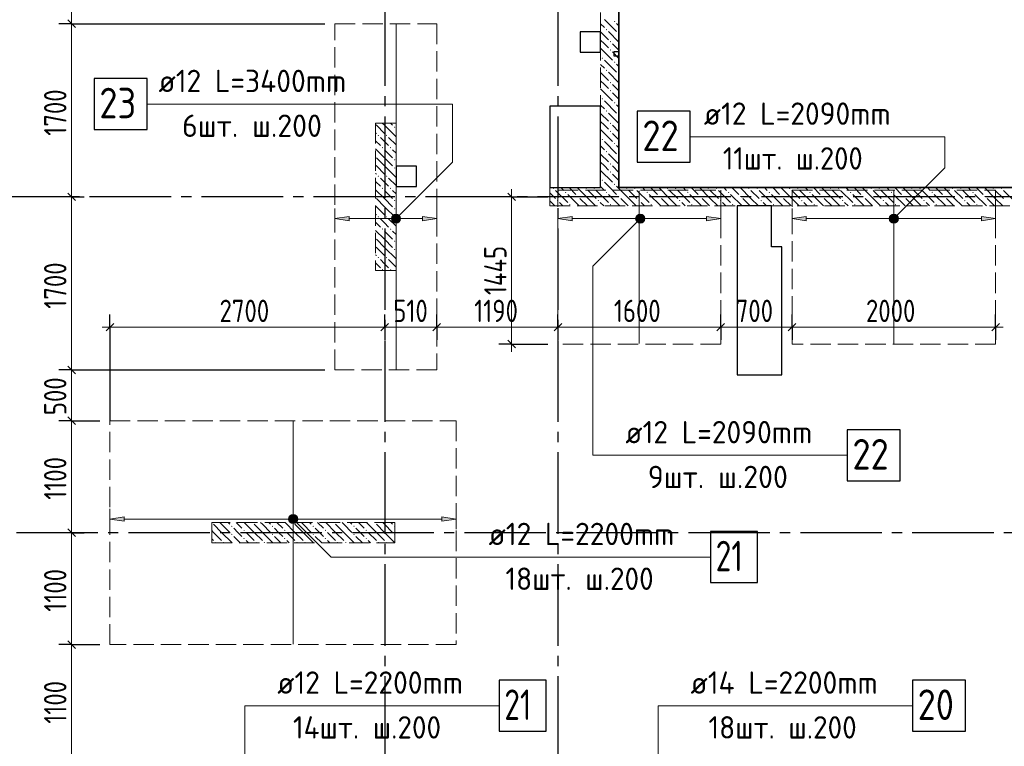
# Model space of a CAD drawing. Header units: millimetres. Extents: x 0 to 43617, y 0 to 59400.
# Tile 24 of 29: x 11037 to 20709, y 36931 to 44070. Entities that reach past the tile are written whole.
import ezdxf

# ---------------------------------------------------------------- set-up
doc = ezdxf.new("R2010")
doc.units = ezdxf.units.MM
doc.linetypes.add('______2', pattern=[270, 200, -70])
doc.linetypes.add('______5', pattern=[1100, 800, -100, 100, -100])
for name, color, linetype, lineweight in [('Standard', 7, 'Continuous', 25), ('ДОП Верх по Х', 7, 'Continuous', 25), ('ЖБ Пилон', 180, 'Continuous', 25), ('Оси', 40, '______5', 18), ('Позиционная метка номер позиции', 7, 'Continuous', 13), ('Примечания', 7, 'Continuous', 25), ('Размерная выноска', 7, 'Continuous', 13)]:
    doc.layers.add(name, color=color, linetype=linetype, lineweight=lineweight)
doc.layers.add('ЖБ Перекрытие верхний уровень', color=7, linetype='Continuous', lineweight=25, true_color=0xe0e0ff)
doc.layers.add('ЖБ Стена верхний уровень', color=7, linetype='Continuous', lineweight=25, true_color=0x006e00)
doc.styles.add('GOST 2.304-81', font='txt')
doc.styles.add('ISOCPEUR', font='txt')

msp = doc.modelspace()

# ---------------------------------------------------------------- hatches: boundary and pattern name
at = {"layer": 'ДОП Верх по Х', "linetype": 'Continuous', "lineweight": 13, "transparency": 33554687}
for points in [[(14274, 42095.5), (14134, 42115.5), (14274, 42135.5)], [(16464, 42095.5), (16324, 42115.5), (16464, 42135.5)], [(18764, 42095.5), (18624, 42115.5), (18764, 42135.5)], [(12064, 39144.5), (11924, 39164.5), (12064, 39184.5)]]:
    msp.add_hatch(color=7, dxfattribs=at).paths.add_polyline_path(points, flags=16)
for points in [[(14701.8, 42096.8), (14701.8, 42134.3), (14696.5, 42115.5)], [(14701.8, 42134.3), (14715.3, 42083.3), (14715.3, 42147.8)], [(14701.8, 42134.3), (14701.8, 42096.8), (14715.3, 42083.3)], [(14715.3, 42147.8), (14734, 42078), (14734, 42153)], [(14715.3, 42147.8), (14715.3, 42083.3), (14734, 42078)], [(14734, 42153), (14734, 42078), (14752.8, 42083.3)], [(14734, 42153), (14752.8, 42083.3), (14752.8, 42147.8)], [(14752.8, 42147.8), (14752.8, 42083.3), (14766.2, 42096.8)], [(14752.8, 42147.8), (14766.2, 42096.8), (14766.2, 42134.3)], [(14766.2, 42134.3), (14766.2, 42096.8), (14771.5, 42115.5)], [(14994, 42095.5), (15134, 42115.5), (14994, 42135.5)], [(17091.7, 42096.8), (17091.7, 42134.3), (17086.5, 42115.5)], [(17091.7, 42134.3), (17105.2, 42083.3), (17105.2, 42147.8)], [(17091.7, 42134.3), (17091.7, 42096.8), (17105.2, 42083.3)], [(17105.2, 42147.8), (17124, 42078), (17124, 42153)], [(17105.2, 42147.8), (17105.2, 42083.3), (17124, 42078)], [(17124, 42153), (17124, 42078), (17142.7, 42083.3)], [(17124, 42153), (17142.7, 42083.3), (17142.7, 42147.8)], [(17142.7, 42147.8), (17142.7, 42083.3), (17156.2, 42096.8)], [(17142.7, 42147.8), (17156.2, 42096.8), (17156.2, 42134.3)], [(17156.2, 42134.3), (17156.2, 42096.8), (17161.5, 42115.5)], [(17784, 42095.5), (17924, 42115.5), (17784, 42135.5)], [(19591.7, 42096.8), (19591.7, 42134.3), (19586.5, 42115.5)], [(19591.7, 42134.3), (19605.2, 42083.3), (19605.2, 42147.8)], [(19591.7, 42134.3), (19591.7, 42096.8), (19605.2, 42083.3)], [(19605.2, 42147.8), (19624, 42078), (19624, 42153)], [(19605.2, 42147.8), (19605.2, 42083.3), (19624, 42078)], [(19624, 42153), (19624, 42078), (19642.7, 42083.3)], [(19624, 42153), (19642.7, 42083.3), (19642.7, 42147.8)], [(19642.7, 42147.8), (19642.7, 42083.3), (19656.2, 42096.8)], [(19642.7, 42147.8), (19656.2, 42096.8), (19656.2, 42134.3)], [(19656.2, 42134.3), (19656.2, 42096.8), (19661.5, 42115.5)], [(20484, 42095.5), (20624, 42115.5), (20484, 42135.5)], [(13691.7, 39145.8), (13691.7, 39183.3), (13686.5, 39164.5)], [(13691.7, 39183.3), (13705.2, 39132.3), (13705.2, 39196.8)], [(13691.7, 39183.3), (13691.7, 39145.8), (13705.2, 39132.3)], [(13705.2, 39196.8), (13724, 39127), (13724, 39202)], [(13705.2, 39196.8), (13705.2, 39132.3), (13724, 39127)], [(13724, 39202), (13724, 39127), (13742.7, 39132.3)], [(13724, 39202), (13742.7, 39132.3), (13742.7, 39196.8)], [(13742.7, 39196.8), (13742.7, 39132.3), (13756.2, 39145.8)], [(13742.7, 39196.8), (13756.2, 39145.8), (13756.2, 39183.3)], [(13756.2, 39183.3), (13756.2, 39145.8), (13761.5, 39164.5)], [(15184, 39144.5), (15324, 39164.5), (15184, 39184.5)]]:
    msp.add_hatch(color=7, dxfattribs=at).paths.add_polyline_path(points)
at = {"layer": 'ЖБ Пилон', "linetype": 'Continuous', "lineweight": 18, "transparency": 33554687}
for points in [[(14714.5, 43013.1), (14721, 43019.6), (14727.5, 43013.1), (14721, 43006.6)], [(14554.4, 42933.1), (14560.9, 42939.6), (14567.4, 42933.1), (14560.9, 42926.6)], [(14634.5, 42933.1), (14640.9, 42939.6), (14647.4, 42933.1), (14640.9, 42926.6)], [(14594.5, 42813.1), (14601, 42819.6), (14607.5, 42813.1), (14601, 42806.6)], [(14674.5, 42813.1), (14681, 42819.6), (14687.5, 42813.1), (14681, 42806.6)], [(14714.5, 42693.1), (14721, 42699.6), (14727.5, 42693.1), (14721, 42686.6)], [(14714.5, 42613.1), (14721, 42619.6), (14727.5, 42613.1), (14721, 42606.6)], [(14554.4, 42533.1), (14560.9, 42539.6), (14567.4, 42533.1), (14560.9, 42526.6)], [(14634.5, 42533.1), (14640.9, 42539.6), (14647.4, 42533.1), (14640.9, 42526.6)], [(14594.5, 42413.1), (14601, 42419.6), (14607.5, 42413.1), (14601, 42406.6)], [(14674.5, 42413.1), (14681, 42419.6), (14687.5, 42413.1), (14681, 42406.6)], [(14714.5, 42293.1), (14721, 42299.6), (14727.5, 42293.1), (14721, 42286.6)], [(14714.5, 42213.1), (14721, 42219.6), (14727.5, 42213.1), (14721, 42206.6)], [(14554.4, 42133.1), (14560.9, 42139.6), (14567.4, 42133.1), (14560.9, 42126.6)], [(14634.5, 42133.1), (14640.9, 42139.6), (14647.4, 42133.1), (14640.9, 42126.6)], [(14594.5, 42013.1), (14601, 42019.6), (14607.5, 42013.1), (14601, 42006.6)], [(14674.5, 42013.1), (14681, 42019.6), (14687.5, 42013.1), (14681, 42006.6)], [(14714.5, 41893.1), (14721, 41899.6), (14727.5, 41893.1), (14721, 41886.6)], [(14714.5, 41813.1), (14721, 41819.6), (14727.5, 41813.1), (14721, 41806.6)], [(14554.4, 41733.1), (14560.9, 41739.6), (14567.4, 41733.1), (14560.9, 41726.6)], [(14634.5, 41733.1), (14640.9, 41739.6), (14647.4, 41733.1), (14640.9, 41726.6)], [(14594.5, 41613.1), (14601, 41619.6), (14607.5, 41613.1), (14601, 41606.6)], [(14674.5, 41613.1), (14681, 41619.6), (14687.5, 41613.1), (14681, 41606.6)], [(12924.3, 39130), (12924, 39129.7), (12924, 39130)], [(13114.5, 39093.1), (13121, 39099.6), (13127.5, 39093.1), (13121, 39086.6)], [(13324.3, 39130), (13321, 39126.6), (13317.6, 39130)], [(13514.5, 39093.1), (13521, 39099.6), (13527.5, 39093.1), (13521, 39086.6)], [(13724.3, 39130), (13721, 39126.6), (13717.6, 39130)], [(13914.5, 39093.1), (13921, 39099.6), (13927.5, 39093.1), (13921, 39086.6)], [(14124.3, 39130), (14121, 39126.6), (14117.6, 39130)], [(14314.5, 39093.1), (14321, 39099.6), (14327.5, 39093.1), (14321, 39086.6)], [(14524.3, 39130), (14521, 39126.6), (14517.6, 39130)], [(14714.5, 39093.1), (14721, 39099.6), (14724, 39096.6), (14724, 39089.7), (14721, 39086.6)], [(13114.5, 39013.1), (13121, 39019.6), (13127.5, 39013.1), (13121, 39006.6)], [(13234.5, 39053.1), (13241, 39059.6), (13247.4, 39053.1), (13241, 39046.6)], [(13234.5, 38973.1), (13241, 38979.6), (13247.4, 38973.1), (13241, 38966.6)], [(13514.5, 39013.1), (13521, 39019.6), (13527.5, 39013.1), (13521, 39006.6)], [(13634.5, 39053.1), (13641, 39059.6), (13647.4, 39053.1), (13641, 39046.6)], [(13634.5, 38973.1), (13641, 38979.6), (13647.4, 38973.1), (13641, 38966.6)], [(13914.5, 39013.1), (13921, 39019.6), (13927.5, 39013.1), (13921, 39006.6)], [(14034.5, 39053.1), (14041, 39059.6), (14047.4, 39053.1), (14041, 39046.6)], [(14034.5, 38973.1), (14041, 38979.6), (14047.4, 38973.1), (14041, 38966.6)], [(14314.5, 39013.1), (14321, 39019.6), (14327.5, 39013.1), (14321, 39006.6)], [(14434.5, 39053.1), (14441, 39059.6), (14447.4, 39053.1), (14441, 39046.6)], [(14434.5, 38973.1), (14441, 38979.6), (14447.4, 38973.1), (14441, 38966.6)], [(14714.5, 39013.1), (14721, 39019.6), (14724, 39016.6), (14724, 39009.7), (14721, 39006.6)], [(12954.4, 38933.1), (12960.9, 38939.6), (12967.4, 38933.1), (12964.3, 38930), (12957.6, 38930)], [(13034.5, 38933.1), (13041, 38939.6), (13047.4, 38933.1), (13044.3, 38930), (13037.6, 38930)], [(13354.4, 38933.1), (13360.9, 38939.6), (13367.4, 38933.1), (13364.3, 38930), (13357.6, 38930)], [(13434.5, 38933.1), (13441, 38939.6), (13447.4, 38933.1), (13444.3, 38930), (13437.6, 38930)], [(13754.4, 38933.1), (13760.9, 38939.6), (13767.4, 38933.1), (13764.3, 38930), (13757.6, 38930)], [(13834.5, 38933.1), (13841, 38939.6), (13847.4, 38933.1), (13844.3, 38930), (13837.6, 38930)], [(14154.4, 38933.1), (14160.9, 38939.6), (14167.4, 38933.1), (14164.3, 38930), (14157.6, 38930)], [(14234.5, 38933.1), (14241, 38939.6), (14247.4, 38933.1), (14244.3, 38930), (14237.6, 38930)], [(14554.4, 38933.1), (14560.9, 38939.6), (14567.4, 38933.1), (14564.3, 38930), (14557.6, 38930)], [(14634.5, 38933.1), (14641, 38939.6), (14647.4, 38933.1), (14644.3, 38930), (14637.6, 38930)]]:
    msp.add_hatch(color=7, dxfattribs=at).paths.add_polyline_path(points, flags=16)
at = {"layer": 'ЖБ Стена верхний уровень', "linetype": 'Continuous', "lineweight": 18, "transparency": 33554687}
for points in [[(16874.5, 44053.1), (16881, 44059.6), (16887.5, 44053.1), (16881, 44046.6)], [(16794.5, 43973.1), (16801, 43979.6), (16807.5, 43973.1), (16801, 43966.6)], [(16914.5, 43933.1), (16921, 43939.6), (16924, 43936.6), (16924, 43929.7), (16921, 43926.6)], [(16834.5, 43853.1), (16840.9, 43859.6), (16847.4, 43853.1), (16840.9, 43846.6)], [(16834.5, 43773.1), (16840.9, 43779.6), (16847.4, 43773.1), (16840.9, 43766.6)], [(16754.4, 43693.1), (16760.9, 43699.6), (16767.4, 43693.1), (16760.9, 43686.6)], [(16874.5, 43653.1), (16881, 43659.6), (16887.5, 43653.1), (16881, 43646.6)], [(16794.5, 43573.1), (16801, 43579.6), (16807.5, 43573.1), (16801, 43566.6)], [(16914.5, 43533.1), (16921, 43539.6), (16924, 43536.6), (16924, 43529.7), (16921, 43526.6)], [(16834.5, 43453.1), (16840.9, 43459.6), (16847.4, 43453.1), (16840.9, 43446.6)], [(16834.5, 43373.1), (16840.9, 43379.6), (16847.4, 43373.1), (16840.9, 43366.6)], [(16754.4, 43293.1), (16760.9, 43299.6), (16767.4, 43293.1), (16760.9, 43286.6)], [(16874.5, 43253.1), (16881, 43259.6), (16887.5, 43253.1), (16881, 43246.6)], [(16794.5, 43173.1), (16801, 43179.6), (16807.5, 43173.1), (16801, 43166.6)], [(16914.5, 43133.1), (16921, 43139.6), (16924, 43136.6), (16924, 43129.7), (16921, 43126.6)], [(16834.5, 43053.1), (16840.9, 43059.6), (16847.4, 43053.1), (16840.9, 43046.6)], [(16834.5, 42973.1), (16840.9, 42979.6), (16847.4, 42973.1), (16840.9, 42966.6)], [(16754.4, 42893.1), (16760.9, 42899.6), (16767.4, 42893.1), (16760.9, 42886.6)], [(16874.5, 42853.1), (16881, 42859.6), (16887.5, 42853.1), (16881, 42846.6)], [(16794.5, 42773.1), (16801, 42779.6), (16807.5, 42773.1), (16801, 42766.6)], [(16834.5, 42653.1), (16840.9, 42659.6), (16847.4, 42653.1), (16840.9, 42646.6)], [(16914.5, 42733.1), (16921, 42739.6), (16924, 42736.6), (16924, 42729.7), (16921, 42726.6)], [(16834.5, 42573.1), (16840.9, 42579.6), (16847.4, 42573.1), (16840.9, 42566.6)], [(16754.4, 42493.1), (16760.9, 42499.6), (16767.4, 42493.1), (16760.9, 42486.6)], [(16874.5, 42453.1), (16881, 42459.6), (16887.5, 42453.1), (16881, 42446.6)], [(16274.5, 42413.1), (16281, 42419.6), (16287.5, 42413.1), (16281, 42406.6)], [(16394.5, 42373.1), (16401, 42379.6), (16407.5, 42373.1), (16401, 42366.6)], [(16594.5, 42413.1), (16601, 42419.6), (16607.5, 42413.1), (16601, 42406.6)], [(16674.5, 42413.1), (16681, 42419.6), (16687.5, 42413.1), (16681, 42406.6)], [(16794.5, 42373.1), (16801, 42379.6), (16807.5, 42373.1), (16801, 42366.6)], [(16994.5, 42413.1), (17001, 42419.6), (17007.5, 42413.1), (17001, 42406.6)], [(17074.5, 42413.1), (17081, 42419.6), (17087.5, 42413.1), (17081, 42406.6)], [(17194.5, 42373.1), (17201, 42379.6), (17207.5, 42373.1), (17201, 42366.6)], [(17394.5, 42413.1), (17401, 42419.6), (17407.5, 42413.1), (17401, 42406.6)], [(17474.5, 42413.1), (17481, 42419.6), (17487.5, 42413.1), (17481, 42406.6)], [(17594.5, 42373.1), (17601, 42379.6), (17607.5, 42373.1), (17601, 42366.6)], [(17794.5, 42413.1), (17801, 42419.6), (17807.5, 42413.1), (17801, 42406.6)], [(17874.5, 42413.1), (17881, 42419.6), (17887.5, 42413.1), (17881, 42406.6)], [(17994.5, 42373.1), (18001, 42379.6), (18007.5, 42373.1), (18001, 42366.6)], [(18194.5, 42413.1), (18201, 42419.6), (18207.5, 42413.1), (18201, 42406.6)], [(18274.5, 42413.1), (18281, 42419.6), (18287.5, 42413.1), (18281, 42406.6)], [(18394.5, 42373.1), (18401, 42379.6), (18407.5, 42373.1), (18401, 42366.6)], [(18594.5, 42413.1), (18601, 42419.6), (18607.5, 42413.1), (18601, 42406.6)], [(18674.5, 42413.1), (18681, 42419.6), (18687.5, 42413.1), (18681, 42406.6)], [(18794.5, 42373.1), (18801, 42379.6), (18807.5, 42373.1), (18801, 42366.6)], [(18994.5, 42413.1), (19001, 42419.6), (19007.5, 42413.1), (19001, 42406.6)], [(19074.5, 42413.1), (19081, 42419.6), (19087.5, 42413.1), (19081, 42406.6)], [(19194.5, 42373.1), (19201, 42379.6), (19207.5, 42373.1), (19201, 42366.6)], [(19394.5, 42413.1), (19401, 42419.6), (19407.5, 42413.1), (19401, 42406.6)], [(19474.5, 42413.1), (19481, 42419.6), (19487.5, 42413.1), (19481, 42406.6)], [(19594.5, 42373.1), (19601, 42379.6), (19607.5, 42373.1), (19601, 42366.6)], [(19794.5, 42413.1), (19801, 42419.6), (19807.5, 42413.1), (19801, 42406.6)], [(19874.5, 42413.1), (19881, 42419.6), (19887.5, 42413.1), (19881, 42406.6)], [(19994.5, 42373.1), (20001, 42379.6), (20007.5, 42373.1), (20001, 42366.6)], [(20194.5, 42413.1), (20201, 42419.6), (20207.5, 42413.1), (20201, 42406.6)], [(20274.5, 42413.1), (20281, 42419.6), (20287.5, 42413.1), (20281, 42406.6)], [(20394.5, 42373.1), (20401, 42379.6), (20407.5, 42373.1), (20401, 42366.6)], [(20594.5, 42413.1), (20601, 42419.6), (20607.5, 42413.1), (20601, 42406.6)], [(20674.5, 42413.1), (20681, 42419.6), (20687.5, 42413.1), (20681, 42406.6)], [(16314.5, 42293.1), (16321, 42299.6), (16327.5, 42293.1), (16321, 42286.6)], [(16514.5, 42333.1), (16521, 42339.6), (16527.5, 42333.1), (16521, 42326.6)], [(16714.5, 42293.1), (16721, 42299.6), (16727.5, 42293.1), (16721, 42286.6)], [(16914.5, 42333.1), (16921, 42339.6), (16927.5, 42333.1), (16921, 42326.6)], [(17114.5, 42293.1), (17121, 42299.6), (17127.5, 42293.1), (17121, 42286.6)], [(17314.5, 42333.1), (17321, 42339.6), (17327.5, 42333.1), (17321, 42326.6)], [(17514.5, 42293.1), (17521, 42299.6), (17527.5, 42293.1), (17521, 42286.6)], [(17714.5, 42333.1), (17721, 42339.6), (17727.5, 42333.1), (17721, 42326.6)], [(17914.5, 42293.1), (17921, 42299.6), (17927.5, 42293.1), (17921, 42286.6)], [(18114.5, 42333.1), (18121, 42339.6), (18127.5, 42333.1), (18121, 42326.6)], [(18314.5, 42293.1), (18321, 42299.6), (18327.5, 42293.1), (18321, 42286.6)], [(18514.5, 42333.1), (18521, 42339.6), (18527.5, 42333.1), (18521, 42326.6)], [(18714.5, 42293.1), (18721, 42299.6), (18727.4, 42293.1), (18721, 42286.6)], [(18914.5, 42333.1), (18921, 42339.6), (18927.4, 42333.1), (18921, 42326.6)], [(19114.5, 42293.1), (19121, 42299.6), (19127.4, 42293.1), (19121, 42286.6)], [(19314.5, 42333.1), (19321, 42339.6), (19327.4, 42333.1), (19321, 42326.6)], [(19514.5, 42293.1), (19521, 42299.6), (19527.4, 42293.1), (19521, 42286.6)], [(19714.5, 42333.1), (19721, 42339.6), (19727.4, 42333.1), (19721, 42326.6)], [(19914.5, 42293.1), (19921, 42299.6), (19927.4, 42293.1), (19921, 42286.6)], [(20114.5, 42333.1), (20121, 42339.6), (20127.4, 42333.1), (20121, 42326.6)], [(20314.5, 42293.1), (20321, 42299.6), (20327.4, 42293.1), (20321, 42286.6)], [(20514.5, 42333.1), (20521, 42339.6), (20527.4, 42333.1), (20521, 42326.6)], [(16434.5, 42253.1), (16440.9, 42259.6), (16447.4, 42253.1), (16440.9, 42246.6)], [(16834.5, 42253.1), (16840.9, 42259.6), (16847.4, 42253.1), (16840.9, 42246.6)], [(17234.5, 42253.1), (17240.9, 42259.6), (17247.4, 42253.1), (17240.9, 42246.6)], [(17634.5, 42253.1), (17640.9, 42259.6), (17647.4, 42253.1), (17640.9, 42246.6)], [(18034.5, 42253.1), (18040.9, 42259.6), (18047.4, 42253.1), (18040.9, 42246.6)], [(18434.5, 42253.1), (18440.9, 42259.6), (18447.4, 42253.1), (18440.9, 42246.6)], [(18834.5, 42253.1), (18840.9, 42259.6), (18847.4, 42253.1), (18840.9, 42246.6)], [(19234.5, 42253.1), (19240.9, 42259.6), (19247.4, 42253.1), (19240.9, 42246.6)], [(19634.5, 42253.1), (19640.9, 42259.6), (19647.4, 42253.1), (19640.9, 42246.6)], [(20034.5, 42253.1), (20040.9, 42259.6), (20047.4, 42253.1), (20040.9, 42246.6)], [(20434.5, 42253.1), (20440.9, 42259.6), (20447.4, 42253.1), (20440.9, 42246.6)]]:
    msp.add_hatch(color=7, dxfattribs=at).paths.add_polyline_path(points, flags=16)
at = {"layer": 'Позиционная метка номер позиции', "linetype": 'Continuous', "lineweight": 13, "transparency": 33554687}
for points in [[(14690.7, 42127), (14765.8, 42083.7), (14702.2, 42147.3)], [(14690.7, 42104.1), (14745.4, 42072.2), (14690.7, 42127)], [(14690.7, 42127), (14745.4, 42072.2), (14765.8, 42083.7)], [(14722.5, 42072.2), (14690.7, 42104.1), (14702.2, 42083.7)], [(14690.7, 42104.1), (14722.5, 42072.2), (14745.4, 42072.2)], [(14702.2, 42147.3), (14777.3, 42104.1), (14722.5, 42158.8)], [(14702.2, 42147.3), (14765.8, 42083.7), (14777.3, 42104.1)], [(14722.5, 42158.8), (14777.3, 42104.1), (14777.3, 42127)], [(14722.5, 42158.8), (14777.3, 42127), (14745.4, 42158.8)], [(14745.4, 42158.8), (14777.3, 42127), (14765.8, 42147.3)], [(17165.8, 42083.7), (17102.2, 42147.3), (17090.7, 42127)], [(17165.8, 42083.7), (17090.7, 42127), (17145.4, 42072.2)], [(17145.4, 42072.2), (17090.7, 42127), (17090.7, 42104.1)], [(17145.4, 42072.2), (17090.7, 42104.1), (17122.5, 42072.2)], [(17122.5, 42072.2), (17090.7, 42104.1), (17102.2, 42083.7)], [(17177.3, 42104.1), (17122.5, 42158.8), (17102.2, 42147.3)], [(17177.3, 42104.1), (17102.2, 42147.3), (17165.8, 42083.7)], [(17177.3, 42127), (17145.4, 42158.8), (17122.5, 42158.8)], [(17177.3, 42127), (17122.5, 42158.8), (17177.3, 42104.1)], [(17145.4, 42158.8), (17177.3, 42127), (17165.8, 42147.3)], [(19580.7, 42127), (19655.8, 42083.7), (19592.2, 42147.3)], [(19580.7, 42104.1), (19635.4, 42072.2), (19580.7, 42127)], [(19580.7, 42127), (19635.4, 42072.2), (19655.8, 42083.7)], [(19612.5, 42072.2), (19580.7, 42104.1), (19592.2, 42083.7)], [(19580.7, 42104.1), (19612.5, 42072.2), (19635.4, 42072.2)], [(19592.2, 42147.3), (19667.3, 42104.1), (19612.5, 42158.8)], [(19592.2, 42147.3), (19655.8, 42083.7), (19667.3, 42104.1)], [(19612.5, 42158.8), (19667.3, 42104.1), (19667.3, 42127)], [(19612.5, 42158.8), (19667.3, 42127), (19635.4, 42158.8)], [(19635.4, 42158.8), (19667.3, 42127), (19655.8, 42147.3)], [(13680.7, 39176), (13712.5, 39207.8), (13692.2, 39196.3)], [(13712.5, 39207.8), (13680.7, 39176), (13680.7, 39153.1)], [(13712.5, 39207.8), (13680.7, 39153.1), (13735.4, 39207.8)], [(13735.4, 39207.8), (13680.7, 39153.1), (13692.2, 39132.7)], [(13735.4, 39207.8), (13692.2, 39132.7), (13755.8, 39196.3)], [(13755.8, 39196.3), (13692.2, 39132.7), (13712.5, 39121.2)], [(13755.8, 39196.3), (13712.5, 39121.2), (13767.3, 39176)], [(13767.3, 39176), (13712.5, 39121.2), (13735.4, 39121.2)], [(13767.3, 39176), (13735.4, 39121.2), (13767.3, 39153.1)], [(13767.3, 39153.1), (13735.4, 39121.2), (13755.8, 39132.7)]]:
    msp.add_hatch(color=7, dxfattribs=at).paths.add_polyline_path(points)

# ---------------------------------------------------------------- linework, layer by layer
at = {"layer": 'Standard', "color": 7, "linetype": 'Continuous', "lineweight": 25, "transparency": 33554687}
for p, q in [((16924, 45130), (16924, 43755)), ((11509.4, 44067.5), (11584.4, 43992.5)), ((16544, 43950), (16544, 43750)), ((16744, 43950), (16544, 43950)), ((16744, 43750), (16744, 43950)), ((16544, 43750), (16744, 43750)), ((16874, 43755), (16874, 43715)), ((16924, 43755), (16874, 43755)), ((16874, 43715), (16924, 43715)), ((16924, 43715), (16924, 42420)), ((16244, 43220), (16244, 42420)), ((16744, 43220), (16244, 43220)), ((16744, 42420), (16744, 43220)), ((14734, 42630), (14734, 42430)), ((14934, 42630), (14734, 42630)), ((14934, 42430), (14934, 42630)), ((11509.4, 42367.5), (11584.4, 42292.5)), ((14734, 42430), (14934, 42430)), ((15832.2, 42367.5), (15907.2, 42292.5)), ((16244, 42420), (16744, 42420)), ((16924, 42420), (20969, 42420)), ((18084, 42240), (18084, 40580)), ((18424, 42240), (18084, 42240)), ((18424, 41840), (18424, 42240)), ((18524, 41840), (18424, 41840)), ((18524, 40580), (18524, 41840)), ((11886.5, 41011.8), (11961.5, 41086.8)), ((14586.5, 41011.8), (14661.5, 41086.8)), ((15096.5, 41011.8), (15171.5, 41086.8)), ((16286.5, 41011.8), (16361.5, 41086.8)), ((17886.5, 41011.8), (17961.5, 41086.8)), ((18586.5, 41011.8), (18661.5, 41086.8)), ((20586.5, 41011.8), (20661.5, 41086.8)), ((15832.2, 40920.5), (15907.2, 40845.5)), ((11509.4, 40667.5), (11584.4, 40592.5)), ((18084, 40580), (18524, 40580)), ((11509.4, 40167.5), (11584.4, 40092.5)), ((11509.4, 39067.5), (11584.4, 38992.5)), ((11509.4, 37967.5), (11584.4, 37892.5))]:
    msp.add_line(p, q, dxfattribs=at)
at = {"layer": 'Standard', "color": 251, "linetype": 'Continuous', "lineweight": -3, "true_color": 0x656565, "transparency": 33554687}
for p, q in [((11546.9, 44030), (11421.9, 44030)), ((11546.9, 44030), (11671.9, 44030)), ((11546.9, 42330), (11421.9, 42330)), ((11546.9, 42330), (11671.9, 42330)), ((11546.9, 42330), (11546.9, 42330)), ((15869.7, 42330), (15744.7, 42330)), ((15869.7, 42330), (15994.7, 42330)), ((15869.7, 42330), (16224, 42330)), ((11924, 41049.3), (11924, 41174.3)), ((14624, 41049.3), (14624, 41174.3)), ((15134, 41049.3), (15134, 41174.3)), ((16324, 41049.3), (16324, 41174.3)), ((17924, 41049.3), (17924, 41174.3)), ((18624, 41049.3), (18624, 41174.3)), ((20624, 41049.3), (20624, 41174.3)), ((11924, 41049.3), (11924, 40924.3)), ((11924, 41049.3), (11924, 40130)), ((14624, 41049.3), (14624, 40924.3)), ((14624, 41049.3), (14624, 41049.3)), ((15134, 41049.3), (15134, 40924.3)), ((15134, 41049.3), (15134, 41049.3)), ((16324, 41049.3), (16324, 40924.3)), ((16324, 41049.3), (16324, 41049.3)), ((17924, 41049.3), (17924, 40924.3)), ((17924, 41049.3), (17924, 41049.3)), ((18624, 41049.3), (18624, 40924.3)), ((18624, 41049.3), (18624, 41049.3)), ((20624, 41049.3), (20624, 40924.3)), ((20624, 41049.3), (20624, 41049.3)), ((15869.7, 40883), (15744.7, 40883)), ((15869.7, 40883), (15994.7, 40883)), ((15869.7, 40883), (16224, 40883)), ((11546.9, 40630), (11421.9, 40630)), ((11546.9, 40630), (11671.9, 40630)), ((11546.9, 40130), (11421.9, 40130)), ((11546.9, 40130), (11671.9, 40130)), ((11546.9, 39030), (11421.9, 39030)), ((11546.9, 39030), (11671.9, 39030)), ((11546.9, 39030), (11546.9, 39030)), ((11546.9, 37930), (11421.9, 37930)), ((11546.9, 37930), (11671.9, 37930))]:
    msp.add_line(p, q, dxfattribs=at)
at = {"layer": 'Standard', "color": 7, "linetype": 'Continuous', "lineweight": 13, "transparency": 33554687}
for p, q in [((11546.9, 44030), (11546.9, 42330)), ((15869.7, 42330), (15869.7, 42405)), ((11546.9, 42330), (11546.9, 40630)), ((11924, 41049.3), (11849, 41049.3)), ((11924, 41049.3), (14624, 41049.3)), ((14624, 41049.3), (15134, 41049.3)), ((15134, 41049.3), (16324, 41049.3)), ((16324, 41049.3), (17924, 41049.3)), ((17924, 41049.3), (18624, 41049.3)), ((18624, 41049.3), (20624, 41049.3)), ((20624, 41049.3), (20699, 41049.3)), ((15869.7, 40883), (15869.7, 40808)), ((11546.9, 40630), (11546.9, 40130)), ((11546.9, 40130), (11546.9, 39030)), ((11546.9, 39030), (11546.9, 37930)), ((11546.9, 37930), (11546.9, 36830))]:
    msp.add_line(p, q, dxfattribs=at)
for points in [[(11546.9, 45150), (11546.9, 44329.6), (11546.9, 44329.6), (11546.9, 44030)], [(15869.7, 42330), (15869.7, 41281.2), (15869.7, 41281.2), (15869.7, 40883)]]:
    msp.add_lwpolyline(points, dxfattribs=at)
at = {"layer": 'Standard', "color": 251, "linetype": 'Continuous', "lineweight": -3, "true_color": 0x656565, "transparency": 33554687}
for points in [[(11546.9, 44030), (11575.8, 44030), (11575.8, 44030), (14034, 44030)], [(11546.9, 40630), (11637.9, 40630), (11637.9, 40630), (14034, 40630)], [(11546.9, 40130), (11647.1, 40130), (11647.1, 40130), (11824, 40130)], [(11546.9, 37930), (11687.3, 37930), (11687.3, 37930), (11824, 37930)]]:
    msp.add_lwpolyline(points, dxfattribs=at)
at = {"layer": 'ДОП Верх по Х', "color": 7, "linetype": 'Continuous', "lineweight": 18, "transparency": 33554687}
for p, q in [((14734, 44024), (14734, 40636)), ((17124, 40889), (17124, 42389)), ((19624, 40889), (19624, 42389)), ((13724, 40124), (13724, 37936))]:
    msp.add_line(p, q, dxfattribs=at)
at = {"layer": 'ДОП Верх по Х', "color": 7, "linetype": 'Continuous', "lineweight": 13, "transparency": 33554687}
for p, q in [((12381.8, 43241.3), (14489.8, 43241.3)), ((17738, 42920), (19824, 42920)), ((16967.3, 39790.5), (19053.3, 39790.5)), ((15624, 38790.5), (17710, 38790.5)), ((13547.6, 37330), (15633.6, 37330)), ((17607.6, 37330), (19715.6, 37330))]:
    msp.add_line(p, q, dxfattribs=at)
at = {"layer": 'ДОП Верх по Х', "color": 251, "linetype": 'Continuous', "lineweight": 13, "true_color": 0x494949, "transparency": 33554687}
for p, q in [((14134, 42115.5), (14134, 42215.5)), ((15134, 42115.5), (15134, 42215.5)), ((16324, 42115.5), (16324, 42215.5)), ((17924, 42115.5), (17924, 42215.5)), ((18624, 42115.5), (18624, 42215.5)), ((20624, 42115.5), (20624, 42215.5)), ((14134, 42115.5), (14274, 42135.5)), ((14274, 42095.5), (14134, 42115.5)), ((14134, 42115.5), (14134, 42015.5)), ((14134, 42115.5), (14134, 42115.5)), ((14274, 42135.5), (14274, 42095.5)), ((14274, 42115.5), (14704, 42115.5)), ((14734, 42153), (14734, 42153)), ((14734, 42078), (14734, 42078)), ((14764, 42115.5), (14994, 42115.5)), ((15134, 42115.5), (14994, 42135.5)), ((14994, 42135.5), (14994, 42095.5)), ((14994, 42095.5), (15134, 42115.5)), ((15134, 42115.5), (15134, 42015.5)), ((15134, 42115.5), (15134, 42115.5)), ((16324, 42115.5), (16464, 42135.5)), ((16464, 42095.5), (16324, 42115.5)), ((16324, 42115.5), (16324, 42015.5)), ((16324, 42115.5), (16324, 42115.5)), ((16464, 42135.5), (16464, 42095.5)), ((16464, 42115.5), (17094, 42115.5)), ((17124, 42153), (17124, 42153)), ((17124, 42078), (17124, 42078)), ((17154, 42115.5), (17784, 42115.5)), ((17924, 42115.5), (17784, 42135.5)), ((17784, 42135.5), (17784, 42095.5)), ((17784, 42095.5), (17924, 42115.5)), ((17924, 42115.5), (17924, 42015.5)), ((17924, 42115.5), (17924, 42115.5)), ((18624, 42115.5), (18764, 42135.5)), ((18764, 42095.5), (18624, 42115.5)), ((18624, 42115.5), (18624, 42015.5)), ((18624, 42115.5), (18624, 42115.5)), ((18764, 42135.5), (18764, 42095.5)), ((18764, 42115.5), (19594, 42115.5)), ((19624, 42153), (19624, 42153)), ((19624, 42078), (19624, 42078)), ((19654, 42115.5), (20484, 42115.5)), ((20624, 42115.5), (20484, 42135.5)), ((20484, 42135.5), (20484, 42095.5)), ((20484, 42095.5), (20624, 42115.5)), ((20624, 42115.5), (20624, 42015.5)), ((20624, 42115.5), (20624, 42115.5)), ((11924, 39164.5), (11924, 39264.5)), ((11924, 39164.5), (12064, 39184.5)), ((12064, 39184.5), (12064, 39144.5)), ((13724, 39202), (13724, 39202)), ((15324, 39164.5), (15184, 39184.5)), ((15184, 39184.5), (15184, 39144.5)), ((15324, 39164.5), (15324, 39264.5)), ((12064, 39144.5), (11924, 39164.5)), ((11924, 39164.5), (11924, 39064.5)), ((11924, 39164.5), (11924, 39164.5)), ((12064, 39164.5), (13694, 39164.5)), ((13724, 39127), (13724, 39127)), ((13754, 39164.5), (15184, 39164.5)), ((15184, 39144.5), (15324, 39164.5)), ((15324, 39164.5), (15324, 39064.5)), ((15324, 39164.5), (15324, 39164.5))]:
    msp.add_line(p, q, dxfattribs=at)
at = {"layer": 'ДОП Верх по Х', "color": 7, "linetype": 'Continuous', "lineweight": 25, "transparency": 33554687}
for points in [[(11769.8, 42991.3), (12289.8, 42991.3), (12289.8, 43491.3), (11769.8, 43491.3), (11769.8, 42991.3)], [(17104, 42670), (17624, 42670), (17624, 43170), (17104, 43170), (17104, 42670)], [(19167.3, 39540.5), (19687.3, 39540.5), (19687.3, 40040.5), (19167.3, 40040.5), (19167.3, 39540.5)], [(17824, 38540.5), (18284, 38540.5), (18284, 39040.5), (17824, 39040.5), (17824, 38540.5)], [(15747.6, 37080), (16207.6, 37080), (16207.6, 37580), (15747.6, 37580), (15747.6, 37080)], [(19807.6, 37080), (20327.6, 37080), (20327.6, 37580), (19807.6, 37580), (19807.6, 37080)]]:
    msp.add_lwpolyline(points, dxfattribs=at)
at = {"layer": 'ДОП Верх по Х', "color": 251, "linetype": 'Continuous', "lineweight": 13, "true_color": 0x494949, "transparency": 33554687}
for centre in [(14734, 42115.5), (17124, 42115.5), (19624, 42115.5), (13724, 39164.5)]:
    msp.add_circle(centre, 37.5, dxfattribs=at)
at = {"layer": 'ЖБ Перекрытие верхний уровень', "color": 7, "linetype": 'Continuous', "lineweight": 18, "transparency": 33554687}
for p, q in [((16924, 44950), (16924, 43755)), ((16744, 43950), (16544, 43950)), ((16544, 43950), (16544, 43750)), ((16744, 43750), (16744, 43950)), ((16544, 43750), (16744, 43750)), ((16924, 43755), (16874, 43755)), ((16874, 43755), (16874, 43715)), ((16874, 43715), (16924, 43715)), ((16924, 43715), (16924, 42420)), ((16744, 43220), (16244, 43220)), ((16244, 43220), (16244, 42420)), ((16744, 42420), (16744, 43220)), ((14934, 42630), (14734, 42630)), ((14734, 42630), (14734, 42430)), ((14934, 42430), (14934, 42630)), ((14734, 42430), (14934, 42430)), ((16244, 42420), (16744, 42420)), ((16924, 42420), (20969, 42420)), ((18424, 42240), (18084, 42240)), ((18084, 42240), (18084, 41840)), ((18424, 41840), (18424, 42240)), ((18084, 41840), (18084, 40580)), ((18524, 41840), (18424, 41840)), ((18524, 40580), (18524, 41840)), ((18084, 40580), (18524, 40580))]:
    msp.add_line(p, q, dxfattribs=at)
at = {"layer": 'ЖБ Пилон', "color": 253, "linetype": '______2', "lineweight": 13, "true_color": 0xa0a0a0, "transparency": 33554687}
for p, q in [((14534, 43055), (14534, 41605)), ((14734, 43055), (14534, 43055)), ((14734, 41605), (14734, 43055)), ((14534, 41605), (14734, 41605)), ((14724, 39130), (12924, 39130)), ((12924, 39130), (12924, 38930)), ((14724, 38930), (14724, 39130)), ((12924, 38930), (14724, 38930))]:
    msp.add_line(p, q, dxfattribs=at)
at = {"layer": 'ЖБ Пилон', "color": 9, "linetype": 'Continuous', "lineweight": 18, "true_color": 0xc7c7c7, "transparency": 33554687}
for p, q in [((14540.9, 43033.1), (14534, 43040.1)), ((14599.1, 43055), (14621, 43033.1)), ((14679.1, 43055), (14701, 43033.1)), ((14534, 42960.1), (14540.9, 42953.1)), ((14540.9, 43033.1), (14621, 42953.1)), ((14621, 43033.1), (14734, 42920.1)), ((14534, 42880.1), (14581, 42833.1)), ((14621, 42873.1), (14581, 42913.1)), ((14660.9, 42833.1), (14621, 42873.1)), ((14660.9, 42913.1), (14734, 42840.1)), ((14621, 42713.1), (14534, 42800.1)), ((14621, 42793.1), (14701, 42713.1)), ((14701, 42793.1), (14734, 42760.1)), ((14540.9, 42713.1), (14621, 42633.1)), ((14621, 42713.1), (14701, 42633.1)), ((14540.9, 42633.1), (14534, 42640.1)), ((14534, 42560.1), (14540.9, 42553.1)), ((14540.9, 42633.1), (14621, 42553.1)), ((14621, 42633.1), (14734, 42520.1)), ((14534, 42480.1), (14581, 42433.1)), ((14621, 42473.1), (14581, 42513.1)), ((14660.9, 42433.1), (14621, 42473.1)), ((14660.9, 42513.1), (14734, 42440.1)), ((14621, 42313.1), (14534, 42400.1)), ((14621, 42393.1), (14701, 42313.1)), ((14701, 42393.1), (14734, 42360.1)), ((14540.9, 42313.1), (14621, 42233.1)), ((14621, 42313.1), (14701, 42233.1)), ((14540.9, 42233.1), (14534, 42240.1)), ((14540.9, 42233.1), (14621, 42153.1)), ((14621, 42233.1), (14734, 42120.1)), ((14534, 42160.1), (14540.9, 42153.1)), ((14534, 42080.1), (14581, 42033.1)), ((14621, 42073.1), (14581, 42113.1)), ((14660.9, 42033.1), (14621, 42073.1)), ((14660.9, 42113.1), (14734, 42040.1)), ((14621, 41913.1), (14534, 42000.1)), ((14621, 41993.1), (14701, 41913.1)), ((14701, 41993.1), (14734, 41960.1)), ((14540.9, 41913.1), (14621, 41833.1)), ((14621, 41913.1), (14701, 41833.1)), ((14540.9, 41833.1), (14534, 41840.1)), ((14540.9, 41833.1), (14621, 41753.1)), ((14621, 41833.1), (14734, 41720.1)), ((14534, 41760.1), (14540.9, 41753.1)), ((14621, 41673.1), (14581, 41713.1)), ((14660.9, 41713.1), (14734, 41640.1)), ((14534, 41680.1), (14581, 41633.1)), ((14660.9, 41633.1), (14621, 41673.1)), ((12941, 39113.1), (13021, 39033.1)), ((13021, 39113.1), (13004.1, 39130)), ((13021, 39113.1), (13101, 39033.1)), ((13084.1, 39130), (13101, 39113.1)), ((13164.1, 39130), (13221, 39073.1)), ((13341, 39033.1), (13244.1, 39130)), ((13341, 39113.1), (13421, 39033.1)), ((13421, 39113.1), (13404.1, 39130)), ((13421, 39113.1), (13501, 39033.1)), ((13484.1, 39130), (13501, 39113.1)), ((13564.1, 39130), (13621, 39073.1)), ((13741, 39033.1), (13644.1, 39130)), ((13741, 39113.1), (13821, 39033.1)), ((13821, 39113.1), (13804.1, 39130)), ((13821, 39113.1), (13901, 39033.1)), ((13884.1, 39130), (13901, 39113.1)), ((13964.1, 39130), (14021, 39073.1)), ((14141, 39033.1), (14044.1, 39130)), ((14141, 39113.1), (14221, 39033.1)), ((14221, 39113.1), (14204.1, 39130)), ((14221, 39113.1), (14301, 39033.1)), ((14284.1, 39130), (14301, 39113.1)), ((14364.1, 39130), (14421, 39073.1)), ((14541, 39033.1), (14444.1, 39130)), ((14541, 39113.1), (14621, 39033.1)), ((14621, 39113.1), (14604.1, 39130)), ((14621, 39113.1), (14701, 39033.1)), ((14684.1, 39130), (14701, 39113.1)), ((12941, 39033.1), (12924, 39050.1)), ((12941, 39033.1), (13021, 38953.1)), ((13021, 39033.1), (13124.1, 38930)), ((13181, 39033.1), (13141, 39073.1)), ((13141, 38993.1), (13204.1, 38930)), ((13221, 38993.1), (13181, 39033.1)), ((13260.9, 39033.1), (13341, 38953.1)), ((13341, 39033.1), (13421, 38953.1)), ((13421, 39033.1), (13524.1, 38930)), ((13581, 39033.1), (13541, 39073.1)), ((13541, 38993.1), (13604.1, 38930)), ((13621, 38993.1), (13581, 39033.1)), ((13660.9, 39033.1), (13741, 38953.1)), ((13741, 39033.1), (13821, 38953.1)), ((13821, 39033.1), (13924.1, 38930)), ((13981, 39033.1), (13941, 39073.1)), ((13941, 38993.1), (14004.1, 38930)), ((14021, 38993.1), (13981, 39033.1)), ((14060.9, 39033.1), (14141, 38953.1)), ((14141, 39033.1), (14221, 38953.1)), ((14221, 39033.1), (14324.1, 38930)), ((14381, 39033.1), (14341, 39073.1)), ((14341, 38993.1), (14404.1, 38930)), ((14421, 38993.1), (14381, 39033.1)), ((14460.9, 39033.1), (14541, 38953.1)), ((14541, 39033.1), (14621, 38953.1)), ((14621, 39033.1), (14724, 38930.1)), ((12924, 38970.1), (12941, 38953.1)), ((13260.9, 38953.1), (13284.1, 38930)), ((13660.9, 38953.1), (13684.1, 38930)), ((14060.9, 38953.1), (14084.1, 38930)), ((14460.9, 38953.1), (14484.1, 38930))]:
    msp.add_line(p, q, dxfattribs=at)
at = {"layer": 'ЖБ Стена верхний уровень', "color": 251, "linetype": '______2', "lineweight": 13, "true_color": 0x656565, "transparency": 33554687}
for p, q in [((16744, 44950), (16744, 42420)), ((16924, 42420), (16924, 44950)), ((16744, 42420), (16244, 42420)), ((16244, 42420), (16244, 42240)), ((22024, 42420), (16924, 42420)), ((16244, 42240), (22024, 42240))]:
    msp.add_line(p, q, dxfattribs=at)
at = {"layer": 'ЖБ Стена верхний уровень', "color": 9, "linetype": 'Continuous', "lineweight": 18, "true_color": 0xc7c7c7, "transparency": 33554687}
for p, q in [((16744, 44030.1), (16781, 43993.1)), ((16781, 44073.1), (16901, 43953.1)), ((16924, 44010.1), (16901, 44033.1)), ((16744, 43950.1), (16821, 43873.1)), ((16924, 43850.1), (16821, 43953.1)), ((16781, 43833.1), (16744, 43870.1)), ((16821, 43793.1), (16781, 43833.1)), ((16860.9, 43833.1), (16924, 43770.1)), ((16744, 43790.1), (16860.9, 43673.1)), ((16860.9, 43753.1), (16924, 43690.1)), ((16744, 43630.1), (16781, 43593.1)), ((16781, 43673.1), (16901, 43553.1)), ((16924, 43610.1), (16901, 43633.1)), ((16744, 43550.1), (16821, 43473.1)), ((16924, 43450.1), (16821, 43553.1)), ((16781, 43433.1), (16744, 43470.1)), ((16821, 43393.1), (16781, 43433.1)), ((16860.9, 43433.1), (16924, 43370.1)), ((16744, 43390.1), (16860.9, 43273.1)), ((16860.9, 43353.1), (16924, 43290.1)), ((16781, 43273.1), (16901, 43153.1)), ((16924, 43210.1), (16901, 43233.1)), ((16744, 43230.1), (16781, 43193.1)), ((16744, 43150.1), (16821, 43073.1)), ((16924, 43050.1), (16821, 43153.1)), ((16781, 43033.1), (16744, 43070.1)), ((16744, 42990.1), (16860.9, 42873.1)), ((16821, 42993.1), (16781, 43033.1)), ((16860.9, 43033.1), (16924, 42970.1)), ((16860.9, 42953.1), (16924, 42890.1)), ((16781, 42873.1), (16901, 42753.1)), ((16744, 42830.1), (16781, 42793.1)), ((16744, 42750.1), (16821, 42673.1)), ((16924, 42650.1), (16821, 42753.1)), ((16924, 42810.1), (16901, 42833.1)), ((16781, 42633.1), (16744, 42670.1)), ((16744, 42590.1), (16860.9, 42473.1)), ((16821, 42593.1), (16781, 42633.1)), ((16860.9, 42633.1), (16924, 42570.1)), ((16781, 42473.1), (16834.1, 42420)), ((16860.9, 42553.1), (16924, 42490.1)), ((16244, 42370.1), (16301, 42313.1)), ((16301, 42393.1), (16421, 42273.1)), ((16354.1, 42420), (16381, 42393.1)), ((16434.1, 42420), (16501, 42353.1)), ((16621, 42313.1), (16514.1, 42420)), ((16621, 42393.1), (16701, 42313.1)), ((16701, 42393.1), (16821, 42273.1)), ((16744, 42430.1), (16754.1, 42420)), ((16754.1, 42420), (16781, 42393.1)), ((16834.1, 42420), (16901, 42353.1)), ((16914.1, 42420), (16901, 42433.1)), ((17021, 42313.1), (16914.1, 42420)), ((17021, 42393.1), (17101, 42313.1)), ((17101, 42393.1), (17221, 42273.1)), ((17154.1, 42420), (17181, 42393.1)), ((17234.1, 42420), (17301, 42353.1)), ((17421, 42313.1), (17314.1, 42420)), ((17421, 42393.1), (17501, 42313.1)), ((17501, 42393.1), (17621, 42273.1)), ((17554.1, 42420), (17581, 42393.1)), ((17634.1, 42420), (17701, 42353.1)), ((17821, 42313.1), (17714.1, 42420)), ((17821, 42393.1), (17901, 42313.1)), ((17901, 42393.1), (18021, 42273.1)), ((17954.1, 42420), (17981, 42393.1)), ((18034.1, 42420), (18101, 42353.1)), ((18221, 42313.1), (18114.1, 42420)), ((18221, 42393.1), (18301, 42313.1)), ((18301, 42393.1), (18421, 42273.1)), ((18354.1, 42420), (18381, 42393.1)), ((18434.1, 42420), (18501, 42353.1)), ((18621, 42313.1), (18514.1, 42420)), ((18621, 42393.1), (18701, 42313.1)), ((18701, 42393.1), (18821, 42273.1)), ((18754.1, 42420), (18781, 42393.1)), ((18834.1, 42420), (18901, 42353.1)), ((19021, 42313.1), (18914.1, 42420)), ((19021, 42393.1), (19101, 42313.1)), ((19101, 42393.1), (19221, 42273.1)), ((19154.1, 42420), (19181, 42393.1)), ((19234.1, 42420), (19301, 42353.1)), ((19421, 42313.1), (19314.1, 42420)), ((19421, 42393.1), (19501, 42313.1)), ((19501, 42393.1), (19621, 42273.1)), ((19554.1, 42420), (19581, 42393.1)), ((19634.1, 42420), (19701, 42353.1)), ((19821, 42313.1), (19714.1, 42420)), ((19821, 42393.1), (19901, 42313.1)), ((19901, 42393.1), (20021, 42273.1)), ((19954.1, 42420), (19981, 42393.1)), ((20034.1, 42420), (20101, 42353.1)), ((20221, 42313.1), (20114.1, 42420)), ((20221, 42393.1), (20301, 42313.1)), ((20301, 42393.1), (20421, 42273.1)), ((20354.1, 42420), (20381, 42393.1)), ((20434.1, 42420), (20501, 42353.1)), ((20621, 42313.1), (20514.1, 42420)), ((20621, 42393.1), (20701, 42313.1)), ((20701, 42393.1), (20821, 42273.1)), ((16244, 42290.1), (16294.1, 42240)), ((16374.1, 42240), (16340.9, 42273.1)), ((16534.1, 42240), (16421, 42353.1)), ((16540.9, 42313.1), (16614.1, 42240)), ((16621, 42313.1), (16694.1, 42240)), ((16774.1, 42240), (16740.9, 42273.1)), ((16934.1, 42240), (16821, 42353.1)), ((16940.9, 42313.1), (17014.1, 42240)), ((17021, 42313.1), (17094.1, 42240)), ((17174.1, 42240), (17140.9, 42273.1)), ((17334.1, 42240), (17221, 42353.1)), ((17340.9, 42313.1), (17414.1, 42240)), ((17421, 42313.1), (17494.1, 42240)), ((17574.1, 42240), (17540.9, 42273.1)), ((17734.1, 42240), (17621, 42353.1)), ((17740.9, 42313.1), (17814.1, 42240)), ((17821, 42313.1), (17894.1, 42240)), ((17974.1, 42240), (17940.9, 42273.1)), ((18134.1, 42240), (18021, 42353.1)), ((18140.9, 42313.1), (18214.1, 42240)), ((18221, 42313.1), (18294.1, 42240)), ((18374.1, 42240), (18340.9, 42273.1)), ((18534.1, 42240), (18421, 42353.1)), ((18540.9, 42313.1), (18614.1, 42240)), ((18621, 42313.1), (18694.1, 42240)), ((18774.1, 42240), (18740.9, 42273.1)), ((18934.1, 42240), (18821, 42353.1)), ((18940.9, 42313.1), (19014.1, 42240)), ((19021, 42313.1), (19094.1, 42240)), ((19174.1, 42240), (19140.9, 42273.1)), ((19334.1, 42240), (19221, 42353.1)), ((19340.9, 42313.1), (19414.1, 42240)), ((19421, 42313.1), (19494.1, 42240)), ((19574.1, 42240), (19540.9, 42273.1)), ((19734.1, 42240), (19621, 42353.1)), ((19740.9, 42313.1), (19814.1, 42240)), ((19821, 42313.1), (19894.1, 42240)), ((19974.1, 42240), (19940.9, 42273.1)), ((20134.1, 42240), (20021, 42353.1)), ((20140.9, 42313.1), (20214.1, 42240)), ((20221, 42313.1), (20294.1, 42240)), ((20374.1, 42240), (20340.9, 42273.1)), ((20534.1, 42240), (20421, 42353.1)), ((20540.9, 42313.1), (20614.1, 42240)), ((20621, 42313.1), (20694.1, 42240))]:
    msp.add_line(p, q, dxfattribs=at)
at = {"layer": 'Оси', "color": 8, "linetype": '______5', "lineweight": -3, "transparency": 33554687}
for p, q in [((14624, 57420), (14624, 7100)), ((16324, 57420), (16324, 7100)), ((26824, 42330), (3600, 42330)), ((22805.7, 39030), (3600, 39030))]:
    msp.add_line(p, q, dxfattribs=at)
at = {"layer": 'Позиционная метка номер позиции', "color": 7, "linetype": 'Continuous', "lineweight": 13, "transparency": 33554687}
for p, q in [((14702.2, 42147.3), (14702.2, 42147.3)), ((14702.2, 42083.7), (14702.2, 42083.7)), ((14765.8, 42147.3), (14765.8, 42147.3)), ((14765.8, 42083.7), (14765.8, 42083.7)), ((17102.2, 42147.3), (17102.2, 42147.3)), ((17102.2, 42083.7), (17102.2, 42083.7)), ((17165.8, 42147.3), (17165.8, 42147.3)), ((17165.8, 42083.7), (17165.8, 42083.7)), ((19592.2, 42147.3), (19592.2, 42147.3)), ((19592.2, 42083.7), (19592.2, 42083.7)), ((19655.8, 42147.3), (19655.8, 42147.3)), ((19655.8, 42083.7), (19655.8, 42083.7)), ((13692.2, 39196.3), (13692.2, 39196.3)), ((13755.8, 39196.3), (13755.8, 39196.3)), ((13692.2, 39132.7), (13692.2, 39132.7)), ((13755.8, 39132.7), (13755.8, 39132.7))]:
    msp.add_line(p, q, dxfattribs=at)
for points in [[(14734, 42115.5), (15289.8, 42671.3), (15289.8, 43241.3), (12289.8, 43241.3)], [(19624, 42115.5), (20124, 42615.5), (20124, 42920), (17624, 42920)], [(17134, 42115.5), (16667.3, 41648.8), (16667.3, 39790.5), (19167.3, 39790.5)], [(13724, 39164.5), (14098.1, 38790.5), (17824, 38790.5)], [(13604, 36215.5), (13247.6, 36571.9), (13247.6, 37330), (15747.6, 37330)], [(17664, 36215.5), (17307.6, 36571.9), (17307.6, 37330), (19807.6, 37330)]]:
    msp.add_lwpolyline(points, dxfattribs=at)
for centre in [(14734, 42115.5), (17134, 42115.5), (19624, 42115.5), (13724, 39164.5)]:
    msp.add_circle(centre, 45, dxfattribs=at)
at = {"layer": 'Примечания', "color": 7, "linetype": '______2', "lineweight": 18, "transparency": 33554687}
for p, q in [((14134, 44030), (15134, 44030)), ((14134, 40630), (14134, 44030)), ((15134, 44030), (15134, 40630)), ((16324, 42395), (17924, 42395)), ((16324, 40883), (16324, 42395)), ((17924, 42395), (17924, 40883)), ((18624, 42395), (20624, 42395)), ((18624, 40883), (18624, 42395)), ((20624, 42395), (20624, 40883)), ((17924, 40883), (16324, 40883)), ((20624, 40883), (18624, 40883)), ((15134, 40630), (14134, 40630)), ((11924, 40130), (15324, 40130)), ((11924, 37930), (11924, 40130)), ((15324, 40130), (15324, 37930)), ((15324, 37930), (11924, 37930))]:
    msp.add_line(p, q, dxfattribs=at)
at = {"layer": 'Размерная выноска', "color": 7, "linetype": 'Continuous', "lineweight": 35, "transparency": 33554687}
msp.add_lwpolyline([(16924, 42420), (20969, 42420), (20969, 44950), (20864, 44950), (20864, 46880), (16424, 46880), (16424, 45130), (16924, 45130), (16924, 42420)], dxfattribs=at)

# ---------------------------------------------------------------- texts
at = {"layer": 'Standard', "color": 7, "linetype": 'Continuous', "lineweight": 25, "transparency": 33554687, "char_height": 220, "attachment_point": 7, "rotation": 90, "style": 'GOST 2.304-81'}
for s, insert, width in [('1700', (11496.9, 42929.8), 625.741), ('1445', (15819.7, 41364.2), 610.165), ('1700', (11496.9, 41229.8), 625.741), ('500', (11496.9, 40184.5), 516.396), ('1100', (11496.9, 39353.3), 578.854), ('1100', (11496.9, 38253.3), 578.848), ('1100', (11496.9, 37153.3), 578.848)]:
    msp.add_mtext(s, dxfattribs=dict(at, insert=insert, width=width))
at = {"layer": 'Standard', "color": 7, "linetype": 'Continuous', "lineweight": 25, "transparency": 33554687, "char_height": 220, "attachment_point": 7, "style": 'GOST 2.304-81'}
for s, insert, width in [('2700', (13000.3, 41099.3), 672.622), ('510', (14707, 41099.3), 469.503), ('1190', (15502.2, 41099.3), 578.854), ('1600', (16873.8, 41099.3), 625.735), ('700', (18070.7, 41099.3), 531.973), ('2000', (19350.3, 41099.3), 672.622)]:
    msp.add_mtext(s, dxfattribs=dict(at, insert=insert, width=width))
at = {"layer": 'ДОП Верх по Х', "color": 7, "linetype": 'Continuous', "lineweight": 13, "transparency": 33554687, "attachment_point": 7, "style": 'ISOCPEUR'}
for s, insert, char_height, width in [('\\W0.96;ø12 L=3400mm ', (12401.8, 43358.6), 220, 2172.599), ('\\W0.87;23', (11819.8, 43101.3), 300, 550.811), ('\\W0.96;ø12 L=2090mm ', (17758, 43037.4), 220, 2150.516), ('\\W0.97;6шт. ш.200 ', (12632.8, 42918.6), 220, 1712.324), ('\\W0.87;22', (17154, 42780), 300, 550.827), ('\\W0.93;11шт. ш.200 ', (17945, 42597.4), 220, 1773.346), ('\\W0.96;ø12 L=2090mm ', (16987.3, 39907.8), 220, 2150.516), ('\\W0.87;22', (19217.3, 39650.5), 300, 550.819), ('\\W0.97;9шт. ш.200 ', (17207.3, 39467.8), 220, 1712.337), ('\\W0.96;ø12 L=2200mm ', (15644, 38907.8), 220, 2150.516), ('\\W0.75;21', (17874, 38650.5), 300, 472.289), ('\\W0.95;18шт. ш.200 ', (15809, 38467.8), 220, 1819.9), ('\\W0.96;ø12 L=2200mm ', (13567.6, 37447.4), 220, 2150.516), ('\\W0.96;ø14 L=2200mm ', (17627.6, 37447.4), 220, 2172.618), ('\\W0.75;21', (15797.6, 37190), 300, 472.281), ('\\W0.87;20', (19857.6, 37190), 300, 550.811), ('\\W0.95;14шт. ш.200 ', (13721.6, 37007.4), 220, 1842.007), ('\\W0.95;18шт. ш.200 ', (17803.6, 37007.4), 220, 1819.893)]:
    msp.add_mtext(s, dxfattribs=dict(at, insert=insert, char_height=char_height, width=width))

doc.saveas('drawing.dxf')
